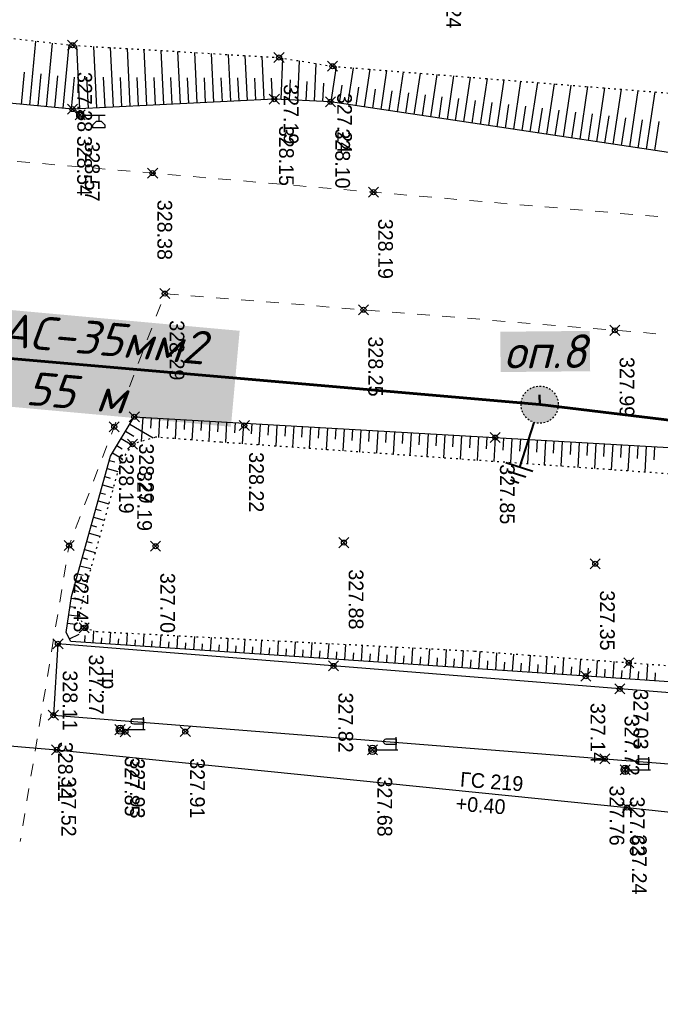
# Model space of a CAD drawing. Header units: metres. Extents: x 705573 to 711566, y 4301675 to 4311183.
# Tile 30 of 256: x 708708 to 708746, y 4301846 to 4301905. Entities that reach past the tile are written whole.
import ezdxf

# ---------------------------------------------------------------- set-up
doc = ezdxf.new("R2010")
doc.units = ezdxf.units.M
doc.header["$LTSCALE"] = 0.5
doc.header["$PDMODE"] = 35
doc.header["$PDSIZE"] = 0.3
for name, pattern in [('ACAD_ISO02W100', [15, 12, -3]), ('Auto_Street_NotBorder_Line_m1', [3, 1.5, -1.5]), ('ДОРОГИ_СТРОЯЩ', [9, 8, -1]), ('Контура низ откосов  Штриховая 0.1-0.5 - - - - - - -', [0.6, 0.1, -0.5])]:
    doc.linetypes.add(name, pattern=pattern)
for name, color, linetype in [('(004) Точки рельефа', 7, 'Continuous'), ('(013) Газ', 30, 'ИК_Газопровод -------г--------'), ('(022) Возд. Линии', 7, 'Continuous'), ('(025) Дорога', 7, 'Continuous'), ('(035) Откосы', 7, 'Continuous'), ('Рамка', 7, 'Continuous')]:
    doc.layers.add(name, color=color, linetype=linetype)
doc.layers.add('AUTO#_ROADS_EXIST_L', color=7, linetype='Continuous', lineweight=15, true_color=0x000000)
doc.styles.add('BM-431', font='txt')
doc.styles.add('D-431', font='txt')
doc.styles.add('S', font='txtwr', dxfattribs={"oblique": 15})
doc.styles.get("Standard").update_dxf_attribs({"font": 'times.ttf'})
doc.styles.add('X_ISO', font='isocpeui.ttf')
doc.linetypes.add('GAZ_VOZDUSH', pattern='A,1,-2,["~",Standard,S=3,R=0,X=-1.5,Y=-1.5],-1,10', length=14)
doc.linetypes.add('ИК_Газопровод -------г--------', pattern='A,9,-0.6,["Г",Standard,S=1.2,R=0,X=0,Y=-0.6],-1.2', length=10.8)

# ---------------------------------------------------------------- blocks, each defined once
blk = doc.blocks.new('U1111')
for p, q in [((0.1, 0.45), (0.1, 2.95)), ((1.28934, 2.95), (0.85, 2.51066)), ((0.85, 2.51066), (0.85, 1.88934)), ((1.6, 2.95), (1.28934, 2.95)), ((1.6, 2.95), (1.6, 1.45)), ((0.1, 2.2), (0.85, 2.2)), ((0.85, 1.88934), (1.28934, 1.45)), ((1.28934, 1.45), (1.6, 1.45)), ((0, 0.05), (0.1, 0.05)), ((0, -0.05), (0, 0.05)), ((0.1, 0.05), (0.1, -0.05)), ((0.1, -0.05), (0, -0.05))]:
    blk.add_line(p, q)
blk.add_lwpolyline([(0.55, 0), (0.3, 0.433013), (-0.2, 0.433013), (-0.45, 0), (-0.2, -0.433013), (0.3, -0.433013)], close=True)
at = {"color": 4, "style": 'S', "oblique": 15}
blk.add_attdef('Z', (1.142936, -1.391276), '', height=2, dxfattribs=at)
blk = doc.blocks.new('f')
at = {"layer": '(022) Возд. Линии'}
for points in [[(0, 0.25), (0, 1.5)], [(0, 1.4), (0.75, 1.4)]]:
    blk.add_lwpolyline(points, dxfattribs=at)
blk.add_lwpolyline([(0.4875, 0.65), (0.4875, 0.65, 0.4142136), (0.65, 0.8125), (0.65, 1.4), (0.325, 1.4), (0.325, 0.8125, 0.4142136)], format="xyb", close=True, dxfattribs=at)
blk.add_circle((0, 0), 0.25, dxfattribs=at)
blk = doc.blocks.new('5547')
at = {"layer": 'Рамка', "linetype": 'Continuous', "lineweight": 30}
blk.add_hatch(color=7, dxfattribs=at).paths.add_polyline_path([(1621681.8, -797355.8, 1), (1621686.7, -797672.2, 1)])
at = {"lineweight": 40}
for p, q in [((1621684.3, -797672.2), (1621684.3, -798072.2)), ((1621804.3, -798072.2), (1621564.3, -798072.2)), ((1621763.4, -798137.2), (1621605.1, -798137.2)), ((1621722.6, -798202.2), (1621646, -798202.2))]:
    blk.add_line(p, q, dxfattribs=at)
at = {"layer": 'Рамка', "color": 7, "linetype": 'ACAD_ISO02W100', "lineweight": 30}
blk.add_circle((1621684.3, -797514), 158.2, dxfattribs=at)

msp = doc.modelspace()

# ---------------------------------------------------------------- linework, layer by layer
at = {"layer": '(013) Газ', "linetype": 'GAZ_VOZDUSH', "elevation": 325.111, "flags": 128}
msp.add_lwpolyline([(708263.006, 4301898.285), (708267.492, 4301898.016), (708327.408, 4301893.734), (708350.025, 4301891.782), (708379.912, 4301889.21), (708474.408, 4301881.923), (708546.892, 4301875.369), (708558.895, 4301874.626), (708612.857, 4301869.388), (708645.294, 4301866.144), (708657.262, 4301865.626), (708710.546, 4301861.09), (708744.482, 4301857.649), (708772.362, 4301854.652), (708819.32, 4301851.722), (708956.482, 4301840.086), (708968.497, 4301838.773)], dxfattribs=at)
at = {"layer": '(025) Дорога', "elevation": 328.109, "flags": 128}
msp.add_lwpolyline([(708710.623, 4301867.399), (708710.348, 4301863.15), (708743.143, 4301860.551), (708776.432, 4301857.95), (708776.773, 4301862.101), (708744.042, 4301864.711), (708710.623, 4301867.399)], dxfattribs=at)
at = {"layer": '(035) Откосы'}
for p, q in [((708708.951, 4301899.449), (708709.31, 4301903.26)), ((708709.944, 4301899.355), (708710.301, 4301903.146)), ((708710.938, 4301899.262), (708711.293, 4301903.033)), ((708711.932, 4301899.233), (708711.746, 4301902.995)), ((708712.929, 4301899.282), (708712.748, 4301902.935)), ((708713.925, 4301899.331), (708713.75, 4301902.876)), ((708714.921, 4301899.381), (708714.751, 4301902.816)), ((708715.918, 4301899.43), (708715.753, 4301902.757)), ((708716.914, 4301899.479), (708716.755, 4301902.698)), ((708717.91, 4301899.529), (708717.757, 4301902.638)), ((708718.907, 4301899.578), (708718.758, 4301902.579)), ((708719.903, 4301899.627), (708719.76, 4301902.519)), ((708720.899, 4301899.676), (708720.762, 4301902.46)), ((708721.896, 4301899.726), (708721.764, 4301902.401)), ((708722.892, 4301899.775), (708722.765, 4301902.341)), ((708723.889, 4301899.786), (708724.004, 4301902.243)), ((708724.885, 4301899.739), (708724.995, 4301902.081)), ((708725.882, 4301899.692), (708725.986, 4301901.919)), ((708726.878, 4301899.641), (708727.193, 4301901.741)), ((708727.864, 4301899.493), (708728.19, 4301901.662)), ((708728.851, 4301899.344), (708729.187, 4301901.582)), ((708729.837, 4301899.196), (708730.184, 4301901.503)), ((708730.824, 4301899.048), (708731.181, 4301901.423)), ((708708.455, 4301899.496), (708708.634, 4301901.406)), ((708709.448, 4301899.402), (708709.627, 4301901.303)), ((708710.441, 4301899.309), (708710.619, 4301901.199)), ((708711.434, 4301899.215), (708711.612, 4301901.104)), ((708712.43, 4301899.258), (708712.339, 4301901.111)), ((708713.427, 4301899.307), (708713.338, 4301901.106)), ((708714.423, 4301899.356), (708714.337, 4301901.101)), ((708715.419, 4301899.405), (708715.336, 4301901.096)), ((708716.416, 4301899.455), (708716.335, 4301901.091)), ((708717.412, 4301899.504), (708717.334, 4301901.086)), ((708718.409, 4301899.553), (708718.333, 4301901.081)), ((708719.405, 4301899.602), (708719.332, 4301901.076)), ((708720.401, 4301899.652), (708720.331, 4301901.071)), ((708721.398, 4301899.701), (708721.33, 4301901.066)), ((708722.394, 4301899.75), (708722.329, 4301901.061)), ((708723.39, 4301899.8), (708723.328, 4301901.056)), ((708724.387, 4301899.762), (708724.443, 4301900.962)), ((708725.383, 4301899.716), (708725.437, 4301900.858)), ((708731.81, 4301898.9), (708732.178, 4301901.344)), ((708732.797, 4301898.751), (708733.174, 4301901.264)), ((708733.783, 4301898.603), (708734.171, 4301901.185)), ((708734.77, 4301898.455), (708735.168, 4301901.105)), ((708735.756, 4301898.306), (708736.165, 4301901.026)), ((708736.743, 4301898.158), (708737.162, 4301900.946)), ((708737.729, 4301898.01), (708738.159, 4301900.867)), ((708726.38, 4301899.669), (708726.431, 4301900.753)), ((708727.371, 4301899.567), (708727.531, 4301900.634)), ((708728.357, 4301899.419), (708728.523, 4301900.52)), ((708729.344, 4301899.27), (708729.515, 4301900.406)), ((708730.33, 4301899.122), (708730.506, 4301900.293)), ((708738.716, 4301897.862), (708739.156, 4301900.787)), ((708739.702, 4301897.713), (708740.152, 4301900.708)), ((708740.689, 4301897.565), (708741.149, 4301900.628)), ((708741.675, 4301897.417), (708742.146, 4301900.549)), ((708742.662, 4301897.268), (708743.143, 4301900.47)), ((708743.648, 4301897.12), (708744.14, 4301900.39)), ((708744.635, 4301896.972), (708745.137, 4301900.311)), ((708731.317, 4301898.974), (708731.498, 4301900.179)), ((708732.303, 4301898.825), (708732.49, 4301900.065)), ((708733.29, 4301898.677), (708733.481, 4301899.951)), ((708734.276, 4301898.529), (708734.473, 4301899.837)), ((708735.263, 4301898.381), (708735.465, 4301899.723)), ((708745.621, 4301896.824), (708746.133, 4301900.231)), ((708736.25, 4301898.232), (708736.456, 4301899.609)), ((708737.236, 4301898.084), (708737.448, 4301899.495)), ((708738.223, 4301897.936), (708738.44, 4301899.381)), ((708739.209, 4301897.787), (708739.432, 4301899.268)), ((708740.196, 4301897.639), (708740.423, 4301899.154)), ((708741.182, 4301897.491), (708741.415, 4301899.04)), ((708742.169, 4301897.343), (708742.407, 4301898.926)), ((708743.155, 4301897.194), (708743.398, 4301898.812)), ((708744.142, 4301897.046), (708744.39, 4301898.698)), ((708745.128, 4301896.898), (708745.382, 4301898.584)), ((708746.115, 4301896.749), (708746.373, 4301898.47)), ((708714.905, 4301880.475, 328.293), (708716.277, 4301879.647, 328.293)), ((708715.663, 4301880.874, 328.293), (708715.58, 4301879.434, 328.293)), ((708716.162, 4301880.845, 328.293), (708716.126, 4301880.218, 328.293)), ((708716.661, 4301880.817, 328.293), (708716.596, 4301879.677, 328.293)), ((708717.16, 4301880.788, 328.293), (708717.127, 4301880.213, 328.293)), ((708717.659, 4301880.759, 328.293), (708717.593, 4301879.6, 328.293)), ((708718.158, 4301880.731, 328.293), (708718.125, 4301880.146, 328.293)), ((708718.658, 4301880.702, 328.293), (708718.59, 4301879.523, 328.293)), ((708719.157, 4301880.673, 328.293), (708719.123, 4301880.079, 328.293)), ((708719.656, 4301880.645, 328.293), (708719.587, 4301879.446, 328.293)), ((708720.155, 4301880.616, 328.293), (708720.12, 4301880.012, 328.293)), ((708720.654, 4301880.587, 328.293), (708720.584, 4301879.37, 328.293)), ((708721.153, 4301880.559, 328.293), (708721.118, 4301879.947, 328.293)), ((708721.652, 4301880.53, 328.293), (708721.582, 4301879.3, 328.293)), ((708722.151, 4301880.501, 328.293), (708722.116, 4301879.883, 328.293)), ((708722.651, 4301880.473, 328.293), (708722.579, 4301879.229, 328.293)), ((708723.15, 4301880.444, 328.293), (708723.114, 4301879.819, 328.293)), ((708723.649, 4301880.415, 328.293), (708723.577, 4301879.159, 328.293)), ((708724.148, 4301880.387, 328.293), (708724.112, 4301879.755, 328.293)), ((708724.647, 4301880.358, 328.293), (708724.574, 4301879.088, 328.293)), ((708725.146, 4301880.329, 328.293), (708725.11, 4301879.691, 328.293)), ((708714.647, 4301880.046, 328.293), (708715.141, 4301879.749, 328.293)), ((708725.645, 4301880.301, 328.293), (708725.572, 4301879.018, 328.293)), ((708726.145, 4301880.272, 328.293), (708726.108, 4301879.627, 328.293)), ((708726.644, 4301880.243, 328.293), (708726.569, 4301878.947, 328.293)), ((708727.143, 4301880.215, 328.293), (708727.105, 4301879.563, 328.293)), ((708727.642, 4301880.186, 328.293), (708727.567, 4301878.877, 328.293)), ((708728.141, 4301880.158, 328.293), (708728.103, 4301879.5, 328.293)), ((708728.64, 4301880.129, 328.293), (708728.564, 4301878.806, 328.293)), ((708729.139, 4301880.1, 328.293), (708729.101, 4301879.436, 328.293)), ((708729.639, 4301880.072, 328.293), (708729.562, 4301878.736, 328.293)), ((708730.138, 4301880.043, 328.293), (708730.099, 4301879.372, 328.293)), ((708730.637, 4301880.014, 328.293), (708730.559, 4301878.666, 328.293)), ((708731.136, 4301879.986, 328.293), (708731.097, 4301879.308, 328.293)), ((708731.635, 4301879.957, 328.293), (708731.557, 4301878.595, 328.293)), ((708732.134, 4301879.928, 328.293), (708732.095, 4301879.244, 328.293)), ((708732.633, 4301879.9, 328.293), (708732.554, 4301878.525, 328.293)), ((708733.132, 4301879.871, 328.293), (708733.093, 4301879.18, 328.293)), ((708733.632, 4301879.842, 328.293), (708733.552, 4301878.454, 328.293)), ((708734.131, 4301879.814, 328.293), (708734.091, 4301879.116, 328.293)), ((708734.63, 4301879.785, 328.293), (708734.549, 4301878.384, 328.293)), ((708735.129, 4301879.756, 328.293), (708735.089, 4301879.052, 328.293)), ((708714.13, 4301879.19, 328.293), (708714.438, 4301879.005, 328.293)), ((708714.389, 4301879.618, 328.293), (708715.026, 4301879.234, 328.293)), ((708735.628, 4301879.728, 328.293), (708735.547, 4301878.313, 328.293)), ((708736.127, 4301879.699, 328.293), (708736.086, 4301878.988, 328.293)), ((708736.626, 4301879.67, 328.293), (708736.544, 4301878.243, 328.293)), ((708737.126, 4301879.642, 328.293), (708737.084, 4301878.925, 328.293)), ((708737.625, 4301879.613, 328.293), (708737.542, 4301878.172, 328.293)), ((708738.124, 4301879.584, 328.293), (708738.082, 4301878.861, 328.293)), ((708738.623, 4301879.556, 328.293), (708738.539, 4301878.102, 328.293)), ((708739.122, 4301879.527, 328.293), (708739.08, 4301878.797, 328.293)), ((708739.621, 4301879.498, 328.293), (708739.537, 4301878.031, 328.293)), ((708740.12, 4301879.47, 328.293), (708740.078, 4301878.733, 328.293)), ((708740.619, 4301879.441, 328.293), (708740.534, 4301877.961, 328.293)), ((708741.119, 4301879.412, 328.293), (708741.076, 4301878.669, 328.293)), ((708741.618, 4301879.384, 328.293), (708741.532, 4301877.89, 328.293)), ((708742.117, 4301879.355, 328.293), (708742.074, 4301878.605, 328.293)), ((708742.616, 4301879.326, 328.293), (708742.53, 4301877.82, 328.293)), ((708743.115, 4301879.298, 328.293), (708743.072, 4301878.541, 328.293)), ((708743.614, 4301879.269, 328.293), (708743.527, 4301877.749, 328.293)), ((708744.113, 4301879.241, 328.293), (708744.07, 4301878.477, 328.293)), ((708744.613, 4301879.212, 328.293), (708744.525, 4301877.679, 328.293)), ((708745.112, 4301879.183, 328.293), (708745.067, 4301878.413, 328.293)), ((708745.611, 4301879.155, 328.293), (708745.522, 4301877.609, 328.293)), ((708713.872, 4301878.762, 328.293), (708714.467, 4301878.404, 328.293)), ((708746.11, 4301879.126, 328.293), (708746.065, 4301878.35, 328.293)), ((708713.68, 4301878.306, 328.293), (708713.996, 4301878.217, 328.293)), ((708713.545, 4301877.824, 328.293), (708714.179, 4301877.647, 328.293)), ((708713.277, 4301876.861, 328.293), (708713.911, 4301876.684, 328.293)), ((708713.411, 4301877.343, 328.293), (708713.728, 4301877.254, 328.293)), ((708713.142, 4301876.379, 328.293), (708713.459, 4301876.291, 328.293)), ((708713.008, 4301875.898, 328.293), (708713.642, 4301875.721, 328.293)), ((708712.874, 4301875.416, 328.293), (708713.191, 4301875.328, 328.293)), ((708712.739, 4301874.935, 328.293), (708713.374, 4301874.758, 328.293)), ((708712.471, 4301873.972, 328.293), (708713.105, 4301873.795, 328.293)), ((708712.605, 4301874.453, 328.293), (708712.922, 4301874.365, 328.293)), ((708712.336, 4301873.49, 328.293), (708712.654, 4301873.401, 328.293)), ((708712.202, 4301873.008, 328.293), (708712.837, 4301872.831, 328.293)), ((708712.068, 4301872.527, 328.293), (708712.385, 4301872.438, 328.293)), ((708711.799, 4301871.564, 328.293), (708712.117, 4301871.475, 328.293)), ((708711.933, 4301872.045, 328.293), (708712.569, 4301871.868, 328.293)), ((708711.665, 4301871.082, 328.293), (708712.3, 4301870.905, 328.293)), ((708711.53, 4301870.601, 328.293), (708711.852, 4301870.511, 328.293)), ((708711.408, 4301870.116, 328.293), (708712.085, 4301870.02, 328.293)), ((708711.337, 4301869.622, 328.293), (708711.657, 4301869.576, 328.293)), ((708711.196, 4301868.632, 328.293), (708711.659, 4301868.565, 328.293)), ((708711.266, 4301869.127, 328.293), (708711.915, 4301869.034, 328.293)), ((708712.715, 4301867.445, 328.293), (708712.765, 4301868.174, 328.293)), ((708713.713, 4301867.377, 328.293), (708713.761, 4301868.084, 328.293)), ((708714.711, 4301867.31, 328.293), (708714.76, 4301868.032, 328.293)), ((708711.311, 4301867.684, 328.293), (708711.89, 4301867.973, 328.293)), ((708712.217, 4301867.478, 328.293), (708712.245, 4301867.899, 328.293)), ((708713.214, 4301867.411, 328.293), (708713.238, 4301867.76, 328.293)), ((708714.212, 4301867.344, 328.293), (708714.236, 4301867.701, 328.293)), ((708715.21, 4301867.276, 328.293), (708715.234, 4301867.641, 328.293)), ((708715.708, 4301867.243, 328.293), (708715.758, 4301867.981, 328.293)), ((708716.207, 4301867.209, 328.293), (708716.232, 4301867.582, 328.293)), ((708716.706, 4301867.175, 328.293), (708716.757, 4301867.929, 328.293)), ((708717.205, 4301867.142, 328.293), (708717.231, 4301867.522, 328.293)), ((708717.704, 4301867.108, 328.293), (708717.756, 4301867.877, 328.293)), ((708718.202, 4301867.074, 328.293), (708718.229, 4301867.463, 328.293)), ((708718.701, 4301867.04, 328.293), (708718.754, 4301867.826, 328.293)), ((708719.699, 4301866.973, 328.293), (708719.753, 4301867.774, 328.293)), ((708720.697, 4301866.906, 328.293), (708720.752, 4301867.722, 328.293)), ((708721.694, 4301866.838, 328.293), (708721.75, 4301867.671, 328.293)), ((708722.692, 4301866.771, 328.293), (708722.749, 4301867.619, 328.293)), ((708723.69, 4301866.704, 328.293), (708723.748, 4301867.567, 328.293)), ((708724.687, 4301866.636, 328.293), (708724.747, 4301867.516, 328.293)), ((708725.685, 4301866.569, 328.293), (708725.745, 4301867.464, 328.293)), ((708719.2, 4301867.007, 328.293), (708719.227, 4301867.403, 328.293)), ((708720.198, 4301866.939, 328.293), (708720.225, 4301867.344, 328.293)), ((708721.195, 4301866.872, 328.293), (708721.223, 4301867.284, 328.293)), ((708722.193, 4301866.805, 328.293), (708722.221, 4301867.225, 328.293)), ((708723.191, 4301866.737, 328.293), (708723.22, 4301867.165, 328.293)), ((708724.188, 4301866.67, 328.293), (708724.218, 4301867.106, 328.293)), ((708725.186, 4301866.603, 328.293), (708725.216, 4301867.046, 328.293)), ((708726.184, 4301866.535, 328.293), (708726.214, 4301866.987, 328.293)), ((708726.682, 4301866.502, 328.293), (708726.744, 4301867.412, 328.293)), ((708727.181, 4301866.468, 328.293), (708727.212, 4301866.927, 328.293)), ((708727.68, 4301866.434, 328.293), (708727.743, 4301867.361, 328.293)), ((708728.179, 4301866.401, 328.293), (708728.21, 4301866.868, 328.293)), ((708728.678, 4301866.367, 328.293), (708728.741, 4301867.309, 328.293)), ((708729.675, 4301866.3, 328.293), (708729.74, 4301867.257, 328.293)), ((708730.673, 4301866.232, 328.293), (708730.739, 4301867.206, 328.293)), ((708731.671, 4301866.165, 328.293), (708731.737, 4301867.154, 328.293)), ((708732.668, 4301866.097, 328.293), (708732.736, 4301867.102, 328.293)), ((708733.666, 4301866.03, 328.293), (708733.735, 4301867.051, 328.293)), ((708734.664, 4301865.963, 328.293), (708734.734, 4301866.999, 328.293)), ((708735.661, 4301865.895, 328.293), (708735.732, 4301866.94, 328.293)), ((708736.659, 4301865.828, 328.293), (708736.729, 4301866.864, 328.293)), ((708729.177, 4301866.333, 328.293), (708729.209, 4301866.808, 328.293)), ((708730.174, 4301866.266, 328.293), (708730.207, 4301866.749, 328.293)), ((708731.172, 4301866.198, 328.293), (708731.205, 4301866.689, 328.293)), ((708732.169, 4301866.131, 328.293), (708732.203, 4301866.63, 328.293)), ((708733.167, 4301866.064, 328.293), (708733.201, 4301866.57, 328.293)), ((708734.165, 4301865.996, 328.293), (708734.199, 4301866.511, 328.293)), ((708735.162, 4301865.929, 328.293), (708735.198, 4301866.451, 328.293)), ((708736.16, 4301865.862, 328.293), (708736.195, 4301866.382, 328.293)), ((708737.158, 4301865.794, 328.293), (708737.193, 4301866.31, 328.293)), ((708737.657, 4301865.761, 328.293), (708737.726, 4301866.789, 328.293)), ((708738.654, 4301865.693, 328.293), (708738.723, 4301866.713, 328.293)), ((708739.652, 4301865.626, 328.293), (708739.72, 4301866.637, 328.293)), ((708740.649, 4301865.559, 328.293), (708740.717, 4301866.562, 328.293)), ((708741.647, 4301865.491, 328.293), (708741.714, 4301866.486, 328.293)), ((708742.645, 4301865.423, 328.293), (708742.712, 4301866.41, 328.293)), ((708743.642, 4301865.355, 328.293), (708743.709, 4301866.335, 328.293)), ((708738.155, 4301865.727, 328.293), (708738.19, 4301866.239, 328.293)), ((708739.153, 4301865.66, 328.293), (708739.187, 4301866.167, 328.293)), ((708740.151, 4301865.592, 328.293), (708740.185, 4301866.096, 328.293)), ((708741.148, 4301865.525, 328.293), (708741.182, 4301866.024, 328.293)), ((708742.146, 4301865.457, 328.293), (708742.18, 4301865.953, 328.293)), ((708743.143, 4301865.389, 328.293), (708743.177, 4301865.881, 328.293)), ((708744.141, 4301865.321, 328.293), (708744.174, 4301865.809, 328.293)), ((708744.64, 4301865.287, 328.293), (708744.706, 4301866.26, 328.293)), ((708745.139, 4301865.253, 328.293), (708745.172, 4301865.739, 328.293)), ((708745.637, 4301865.219, 328.293), (708745.704, 4301866.189, 328.293)), ((708746.136, 4301865.185, 328.293), (708746.169, 4301865.669, 328.293))]:
    msp.add_line(p, q, dxfattribs=at)
at = {"layer": '(035) Откосы', "linetype": 'Контура низ откосов  Штриховая 0.1-0.5 - - - - - - -'}
msp.add_lwpolyline([(708698.523, 4301900.431), (708698.963, 4301904.449), (708711.493, 4301903.01), (708723.77, 4301902.282), (708726.951, 4301901.761), (708746.905, 4301900.17), (708780.392, 4301897.13), (708813.314, 4301893.279), (708821.299, 4301893.886), (708823.505, 4301900.284), (708824.383, 4301899.979)], dxfattribs=at)
at = {"layer": '(035) Откосы', "flags": 128}
msp.add_lwpolyline([(708824.383, 4301899.979), (708821.735, 4301893.129), (708813.389, 4301891.636), (708780.365, 4301893.684), (708746.926, 4301896.628), (708726.834, 4301899.648), (708723.491, 4301899.805), (708711.482, 4301899.211), (708698.523, 4301900.431)], dxfattribs=at)
at = {"layer": '(035) Откосы', "elevation": 328.293, "flags": 128}
msp.add_lwpolyline([(708715.164, 4301880.903), (708758.709, 4301878.403), (708775.643, 4301876.554), (708777.437, 4301873.4), (708777.437, 4301867.637), (708777.192, 4301864.267), (708776.046, 4301863.163), (708759.619, 4301864.265), (708741.782, 4301865.482), (708711.385, 4301867.534), (708711.116, 4301868.074), (708711.422, 4301870.211), (708713.751, 4301878.561), (708715.164, 4301880.903)], dxfattribs=at)
at = {"layer": '(035) Откосы', "linetype": 'Контура низ откосов  Штриховая 0.1-0.5 - - - - - - -', "elevation": 327.193}
msp.add_lwpolyline([(708715.053, 4301879.274), (708714.335, 4301878.209), (708712.208, 4301870.575), (708711.884, 4301869.115), (708712.183, 4301868.347), (708712.921, 4301868.128), (708735.424, 4301866.963), (708744.569, 4301866.27), (708774.794, 4301864.117), (708776.143, 4301864.768), (708776.404, 4301867.566), (708776.404, 4301873.019), (708775.507, 4301875.654), (708771.87, 4301876.043), (708758.488, 4301876.693), (708720.332, 4301879.388), (708716.42, 4301879.691), (708715.053, 4301879.274)], dxfattribs=at)
at = {"color": 0, "linetype": 'ByBlock', "lineweight": 50}
msp.add_line((708739.272, 4301881.628), (708739.271, 4301882.208), dxfattribs=at)
at = {"color": 1, "linetype": 'ByBlock', "lineweight": 60, "flags": 128}
msp.add_lwpolyline([(708306.939, 4301907.685), (708350.937, 4301917.13), (708405.66, 4301911.626), (708460.365, 4301905.933), (708515.015, 4301899.736), (708569.909, 4301896.326), (708629.666, 4301890.929), (708684.479, 4301886.395), (708739.272, 4301881.628), (708793.875, 4301875.032), (708848.72, 4301870.915), (708903.566, 4301866.797), (708958.412, 4301862.68), (709008.245, 4301858.598), (709058.079, 4301854.533), (709107.914, 4301850.467), (709162.684, 4301845.45), (709207.444, 4301840.809), (709212.78, 4301813.286)], dxfattribs=at)
at = {"color": 0, "linetype": 'ByBlock', "lineweight": -2, "transparency": 16777216}
for p in [(708711.493, 4301903.01, 327.381), (708723.77, 4301902.282, 327.193), (708726.951, 4301901.761, 327.24), (708723.491, 4301899.805, 328.149), (708726.834, 4301899.648, 328.104), (708711.482, 4301899.211, 328.54), (708711.947, 4301898.873, 328.568), (708716.253, 4301895.402, 328.379), (708729.383, 4301894.271, 328.19), (708716.979, 4301888.235, 328.289), (708728.795, 4301887.27, 328.249), (708743.745, 4301886.049, 327.99), (708715.164, 4301880.903, 328.293), (708713.968, 4301880.31, 328.19), (708721.706, 4301880.387, 328.22), (708736.626, 4301879.67, 327.847), (708715.053, 4301879.274, 327.193), (708711.282, 4301873.24, 327.432), (708716.427, 4301873.203, 327.695), (708727.632, 4301873.415, 327.877), (708742.58, 4301872.16, 327.353), (708712.183, 4301868.347, 327.271), (708710.623, 4301867.399, 328.109), (708727.017, 4301866.08, 327.823), (708744.569, 4301866.27, 327.026), (708742.018, 4301865.466, 327.135), (708744.042, 4301864.711, 327.721), (708710.348, 4301863.15, 328.106), (708714.315, 4301862.287, 327.848), (708714.631, 4301862.168, 327.93), (708718.197, 4301862.173, 327.906), (708710.546, 4301861.09, 327.515), (708729.337, 4301861.085, 327.676), (708743.143, 4301860.551, 327.757), (708744.356, 4301859.895, 327.63), (708744.482, 4301857.649, 327.235)]:
    msp.add_point(p, dxfattribs=at)
at = {"layer": 'AUTO#_ROADS_EXIST_L', "linetype": 'Auto_Street_NotBorder_Line_m1', "lineweight": 15, "flags": 128}
for points in [[(708827.103, 4301919.074), (708827.103, 4301904.178), (708825.986, 4301896.279), (708822.776, 4301890.373), (708819.196, 4301886.537), (708678.412, 4301898.66), (708678.412, 4301898.66), (708658.184, 4301900.313), (708558.763, 4301908.574), (708497.813, 4301913.404), (708494.295, 4301920.639), (708492.522, 4301929.556), (708493.411, 4301942.821)], [(708775.793, 4301846.875), (708779.485, 4301871.654), (708780.488, 4301877.861), (708777.601, 4301883.283), (708716.979, 4301888.235), (708711.282, 4301873.24), (708708.376, 4301855.639)]]:
    msp.add_lwpolyline(points, dxfattribs=at)

# ---------------------------------------------------------------- block references
at = {"layer": '(022) Возд. Линии', "xscale": 0.5, "yscale": 0.5, "zscale": 0.5, "rotation": 270}
msp.add_blockref('U1111', (708711.947, 4301898.898, 325.947), dxfattribs=at)
at = {"layer": '(022) Возд. Линии', "xscale": -1, "rotation": 270}
for p in [(708714.315, 4301862.287, 326.892), (708729.337, 4301861.085, 326.892), (708744.356, 4301859.895, 326.892)]:
    msp.add_blockref('f', p, dxfattribs=at)
at = {"lineweight": 40, "xscale": 0.007000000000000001, "yscale": 0.007000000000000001, "zscale": 0.007000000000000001, "rotation": 342.0527022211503}
msp.add_blockref('5547', (699660.089, 4310690.542, -1.575), dxfattribs=at)

# ---------------------------------------------------------------- texts
at = {"layer": '(004) Точки рельефа', "style": 'D-431'}
for s, p in [('327.24', (708733.727, 4301907.594, 327.237)), ('327.38', (708711.776, 4301901.423, 327.381)), ('327.19', (708724.054, 4301900.695, 327.193)), ('327.24', (708727.23, 4301900.174, 327.24)), ('328.15', (708723.774, 4301898.218, 328.149)), ('328.10', (708727.117, 4301898.061, 328.104)), ('328.54', (708711.765, 4301897.624, 328.54)), ('328.57', (708712.23, 4301897.286, 328.568)), ('328.38', (708716.536, 4301893.816, 328.379)), ('328.19', (708729.667, 4301892.685, 328.19)), ('328.29', (708717.263, 4301886.649, 328.289)), ('328.25', (708729.079, 4301885.684, 328.249)), ('327.99', (708744.03, 4301884.462, 327.99)), ('328.29', (708715.448, 4301879.316, 328.293)), ('328.19', (708714.252, 4301878.723, 328.19)), ('328.22', (708721.989, 4301878.8, 328.22)), ('327.85', (708736.91, 4301878.084, 327.847)), ('327.19', (708715.337, 4301877.687, 327.193)), ('327.43', (708711.561, 4301871.653, 327.432)), ('327.70', (708716.71, 4301871.617, 327.695)), ('327.88', (708727.916, 4301871.829, 327.877)), ('327.35', (708742.861, 4301870.574, 327.353)), ('327.27', (708712.462, 4301866.76, 327.271)), ('328.11', (708710.906, 4301865.812, 328.109)), ('327.03', (708744.851, 4301864.683, 327.026)), ('327.82', (708727.3, 4301864.494, 327.823)), ('327.14', (708742.297, 4301863.88, 327.135)), ('327.72', (708744.321, 4301863.124, 327.721)), ('328.11', (708710.631, 4301861.563, 328.106)), ('327.85', (708714.598, 4301860.7, 327.848)), ('327.93', (708714.915, 4301860.581, 327.93)), ('327.91', (708718.481, 4301860.586, 327.906)), ('327.52', (708710.827, 4301859.503, 327.515)), ('327.68', (708729.622, 4301859.498, 327.676)), ('327.76', (708743.428, 4301858.964, 327.757)), ('327.63', (708744.641, 4301858.308, 327.63)), ('327.24', (708744.761, 4301856.062, 327.235))]:
    msp.add_text(s, height=0.875, rotation=270, dxfattribs=at).set_placement(p)
at = {"layer": '(013) Газ', "color": 0, "linetype": 'Continuous', "style": 'D-431'}
for s, p in [('ГС 219', (708734.516, 4301858.902)), ('+0.40', (708734.254, 4301857.471))]:
    msp.add_text(s, height=0.875, rotation=355.65264, dxfattribs=at).set_placement(p)
at = {"layer": '(025) Дорога', "linetype": 'ДОРОГИ_СТРОЯЩ', "style": 'BM-431'}
msp.add_text('тр.', height=0.875, rotation=270, dxfattribs=at).set_placement((708713.232, 4301865.881))
at = {"color": 5, "linetype": 'ByBlock', "ltscale": 0.5, "insert": (708711.875, 4301884.011), "char_height": 2, "width": 18.26461, "attachment_point": 5, "rotation": 354.79881, "style": 'X_ISO', "bg_fill": 1, "box_fill_scale": 1.1, "bg_fill_color": 255, "bg_fill_transparency": 0}
msp.add_mtext('{\\fISOCPEUR|b1|i1|c204|p34;3хАС-35мм2\\P55 м}', dxfattribs=at)
at = {"color": 5, "linetype": 'ByBlock', "ltscale": 0.5, "insert": (708739.602, 4301884.79, -648.934), "char_height": 2, "attachment_point": 5, "rotation": 0.54202, "style": 'X_ISO', "bg_fill": 1, "box_fill_scale": 1.1, "bg_fill_color": 255, "bg_fill_transparency": 0}
msp.add_mtext('{\\fISOCPEUR|b1|i1|c204|p34;оп.8}', dxfattribs=at)

doc.saveas('drawing.dxf')
